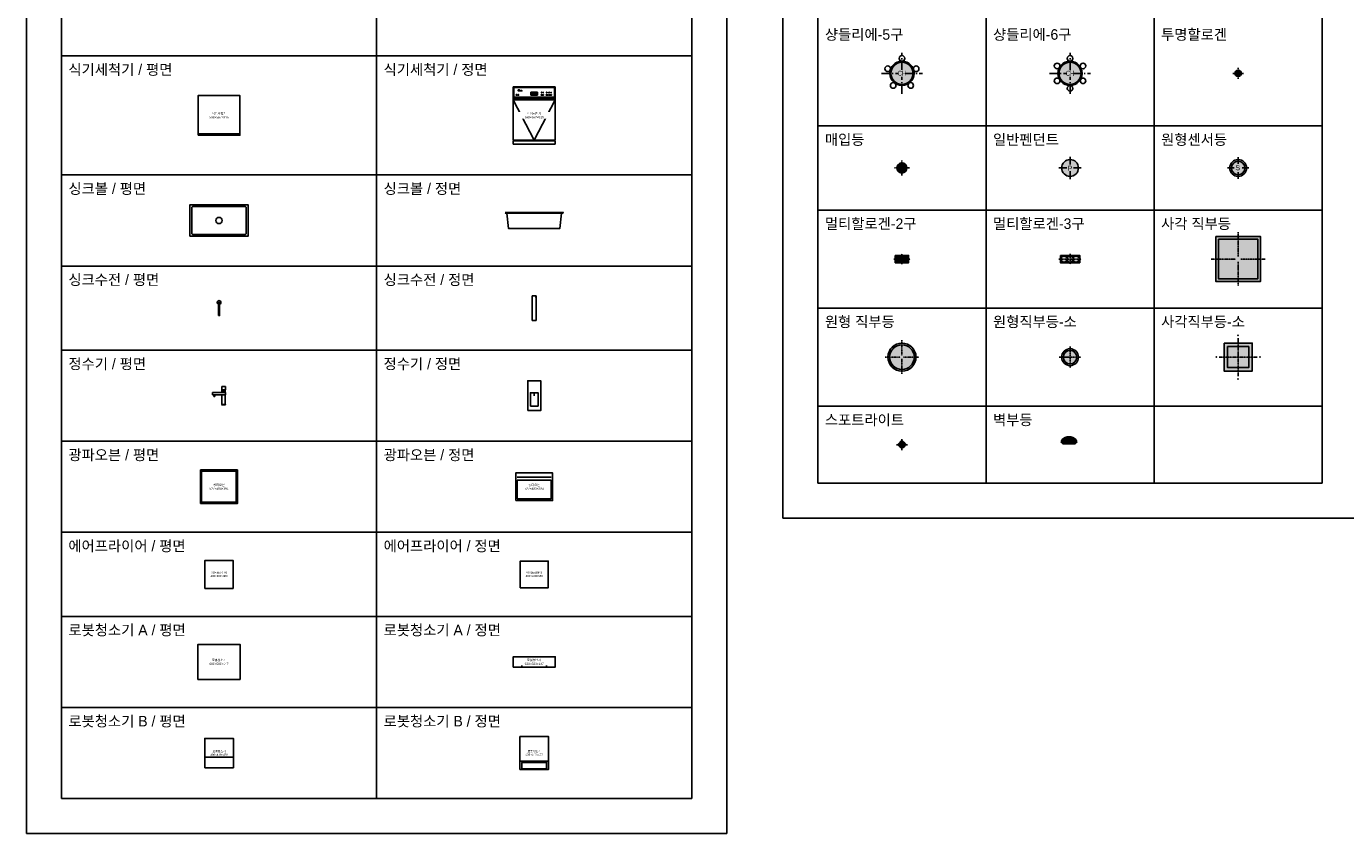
# Model space of a CAD drawing. Header units: millimetres. Extents: x 488786 to 747986, y 25193 to 95000.
# Tile 122 of 127: x 586200 to 605034, y 71900 to 83421. Entities that reach past the tile are written whole.
import ezdxf
from ezdxf.enums import TextEntityAlignment as Align

# ---------------------------------------------------------------- set-up
doc = ezdxf.new("R2010")
doc.units = ezdxf.units.MM
doc.linetypes.add('CEN', pattern=[25, 15, -4, 2, -4])
doc.layers.get('Defpoints').update_dxf_attribs({"color": 142})
for name, color, linetype in [('1. CEN', 9, 'CEN'), ('10. ETC', 251, 'Continuous'), ('13. TXT2', 43, 'Continuous'), ('25. 255', 255, 'Continuous'), ('6. FUR1', 181, 'Continuous')]:
    doc.layers.add(name, color=color, linetype=linetype)
doc.layers.add('7. FUR2', color=241, linetype='Continuous', lineweight=5)
doc.layers.add('A-텍스트', color=7, linetype='Continuous', lineweight=13)
doc.styles.add('YUHIHA_TEXT', font='Pretendard-Regular.ttf')

# ---------------------------------------------------------------- blocks, each defined once
blk = doc.blocks.new('YUHIHA_Lighting_Chandelier_5Light_Plan', base_point=(0, 25))
at = {"layer": '25. 255'}
h = blk.add_hatch(color=256, dxfattribs=at)
edge = h.paths.add_edge_path()
edge.add_arc((0, 0), 217, 0, 360)
h = blk.add_hatch(color=256, dxfattribs=at)
edge = h.paths.add_edge_path()
edge.add_arc((0, 0), 197, 0, 360)
at = {"layer": '1. CEN', "ltscale": 10}
for p, q in [((0, 60), (0, 367)), ((-367, 0), (-60, 0)), ((60, 0), (367, 0)), ((0, -367), (0, -60))]:
    blk.add_line(p, q, dxfattribs=at)
at = {"layer": '6. FUR1', "color": 241, "linetype": 'Continuous', "lineweight": -3}
for centre in [(0, 267), (-254, 82), (254, 82), (-157, -216), (157, -216)]:
    blk.add_circle(centre, 50, dxfattribs=at)
at = {"layer": '6. FUR1'}
for radius in [217, 197]:
    blk.add_circle((0, 0), radius, dxfattribs=at)
at = {"layer": 'Defpoints', "ltscale": 10}
for p in [(0, 387), (387, 0), (-387, 0), (0, -387)]:
    blk.add_point(p, dxfattribs=at)
at = {"layer": 'Defpoints'}
blk.add_point((0, 0), dxfattribs=at)
at = {"layer": '6. FUR1', "color": 241, "linetype": 'Continuous', "lineweight": -3, "style": 'YUHIHA_TEXT', "width": 0.7}
blk.add_text('CH', height=90, dxfattribs=at).set_placement((1, -44), align=Align.CENTER)
blk = doc.blocks.new('YUHIHA_Lighting_Chandelier_6Light_Plan', base_point=(0, 0))
at = {"layer": '25. 255'}
h = blk.add_hatch(color=256, dxfattribs=at)
edge = h.paths.add_edge_path()
edge.add_arc((0, 0), 217, 0, 360)
h = blk.add_hatch(color=256, dxfattribs=at)
edge = h.paths.add_edge_path()
edge.add_arc((0, 0), 197, 0, 360)
at = {"layer": '1. CEN', "ltscale": 10}
for p, q in [((0, 60), (0, 367)), ((-367, 0), (-60, 0)), ((60, 0), (367, 0)), ((0, -367), (0, -60))]:
    blk.add_line(p, q, dxfattribs=at)
at = {"layer": '6. FUR1', "color": 241, "linetype": 'Continuous', "lineweight": -3}
for centre in [(0, 267), (-231, 133), (231, 133), (-231, -133), (0, -267), (231, -133)]:
    blk.add_circle(centre, 50, dxfattribs=at)
at = {"layer": '6. FUR1'}
for radius in [217, 197]:
    blk.add_circle((0, 0), radius, dxfattribs=at)
at = {"layer": 'Defpoints', "ltscale": 10}
for p in [(0, 387), (387, 0), (-387, 0), (0, -387)]:
    blk.add_point(p, dxfattribs=at)
at = {"layer": 'Defpoints'}
blk.add_point((0, 0), dxfattribs=at)
at = {"layer": '6. FUR1', "color": 241, "linetype": 'Continuous', "lineweight": -3, "style": 'YUHIHA_TEXT', "width": 0.7}
blk.add_text('CH', height=90, dxfattribs=at).set_placement((1, -44), align=Align.CENTER)
blk = doc.blocks.new('YUHIHA_Lighting_Halogen_Clear_Plan')
at = {"layer": '25. 255'}
h = blk.add_hatch(color=256, dxfattribs=at)
edge = h.paths.add_edge_path()
edge.add_arc((0, 0), 50, 0, 360)
at = {"layer": '1. CEN'}
for p, q in [((-25, 0), (-85, 0)), ((0, 85), (0, 25)), ((85, 0), (25, 0)), ((0, -25), (0, -85))]:
    blk.add_line(p, q, dxfattribs=at)
at = {"layer": '6. FUR1'}
blk.add_circle((0, 0), 50, dxfattribs=at)
at = {"layer": '6. FUR1', "color": 241, "linetype": 'Continuous', "lineweight": -3}
blk.add_circle((0, 0), 10, dxfattribs=at)
at = {"layer": 'Defpoints', "ltscale": 10}
for p in [(-105, 0), (0, 105), (105, 0), (0, -105)]:
    blk.add_point(p, dxfattribs=at)
blk = doc.blocks.new('YUHIHA_Lighting_RecessedLight_Round_Plan', base_point=(0, 0))
at = {"layer": '25. 255'}
h = blk.add_hatch(color=256, dxfattribs=at)
edge = h.paths.add_edge_path()
edge.add_arc((0, 0), 75, 0, 360)
at = {"layer": '1. CEN'}
for p, q in [((-20, 0), (-110, 0)), ((0, 110), (0, 20)), ((110, 0), (20, 0)), ((0, -20), (0, -110))]:
    blk.add_line(p, q, dxfattribs=at)
at = {"layer": '6. FUR1'}
blk.add_circle((0, 0), 75, dxfattribs=at)
at = {"layer": '6. FUR1', "color": 241, "linetype": 'Continuous', "lineweight": -3}
blk.add_circle((0, 0), 60, dxfattribs=at)
at = {"layer": 'Defpoints', "ltscale": 10}
for p in [(-130, 0), (0, 130), (0, 0), (130, 0), (0, -130)]:
    blk.add_point(p, dxfattribs=at)
blk = doc.blocks.new('YUHIHA_Lighting_Pendant_Standard_Plan')
at = {"layer": '25. 255'}
h = blk.add_hatch(color=256, dxfattribs=at)
edge = h.paths.add_edge_path()
edge.add_arc((0, 0), 150, 0, 360)
at = {"layer": '1. CEN', "ltscale": 10}
for p, q in [((-200, 0), (-60, 0)), ((0, 60), (0, 200)), ((60, 0), (200, 0)), ((0, -200), (0, -60))]:
    blk.add_line(p, q, dxfattribs=at)
at = {"layer": '6. FUR1'}
blk.add_circle((0, 0), 150, dxfattribs=at)
at = {"layer": 'Defpoints', "ltscale": 10}
for p in [(0, 220), (220, 0), (-220, 0), (0, -220)]:
    blk.add_point(p, dxfattribs=at)
at = {"layer": 'Defpoints'}
blk.add_point((0, 0), dxfattribs=at)
at = {"layer": '6. FUR1', "color": 241, "linetype": 'Continuous', "lineweight": -3, "style": 'YUHIHA_TEXT', "width": 0.9}
blk.add_text('P', height=90, dxfattribs=at).set_placement((39, -50), align=Align.RIGHT)
blk = doc.blocks.new('YUHIHA_Lighting_SensorLight_Round_Plan', base_point=(0, 0))
at = {"layer": '25. 255'}
h = blk.add_hatch(color=256, dxfattribs=at)
edge = h.paths.add_edge_path()
edge.add_arc((0, 0), 125, 0, 360)
at = {"layer": '1. CEN', "ltscale": 10}
for p, q in [((0, 160), (0, 60)), ((-60, 0), (-160, 0)), ((0, -60), (0, -160)), ((160, 0), (60, 0))]:
    blk.add_line(p, q, dxfattribs=at)
at = {"layer": '6. FUR1'}
blk.add_circle((0, 0), 125, dxfattribs=at)
at = {"layer": '6. FUR1', "color": 241, "linetype": 'Continuous', "lineweight": -3}
blk.add_circle((0, 0), 100, dxfattribs=at)
at = {"layer": 'Defpoints', "ltscale": 10}
for p in [(0, 180), (-180, 0), (0, -180), (180, 0)]:
    blk.add_point(p, dxfattribs=at)
at = {"layer": 'Defpoints'}
blk.add_point((0, 0), dxfattribs=at)
at = {"layer": '6. FUR1', "color": 241, "linetype": 'Continuous', "lineweight": -3, "style": 'YUHIHA_TEXT', "width": 0.9}
blk.add_text('S', height=75, dxfattribs=at).set_placement((28, -34), align=Align.RIGHT)
blk = doc.blocks.new('YUHIHA_Lighting_Halogen_Multi2Head_Plan', base_point=(-21300, 50347))
at = {"layer": '25. 255'}
blk.add_hatch(color=256, dxfattribs=at).paths.add_polyline_path([(-21410, 50407), (-21190, 50407), (-21190, 50287), (-21410, 50287)])
at = {"layer": '1. CEN'}
for p, q in [((-21300, 50262), (-21300, 50432)), ((-21435, 50347), (-21165, 50347))]:
    blk.add_line(p, q, dxfattribs=at)
at = {"layer": '6. FUR1'}
blk.add_lwpolyline([(-21410, 50407), (-21190, 50407), (-21190, 50287), (-21410, 50287)], close=True, dxfattribs=at)
at = {"layer": '6. FUR1', "color": 241, "linetype": 'Continuous', "lineweight": -3}
blk.add_lwpolyline([(-21400, 50397), (-21200, 50397), (-21200, 50297), (-21400, 50297)], close=True, dxfattribs=at)
for centre in [(-21350, 50347), (-21250, 50347)]:
    blk.add_circle(centre, 50, dxfattribs=at)
at = {"layer": 'Defpoints'}
for p in [(-21300, 50452), (-21455, 50347), (-21300, 50347), (-21300, 50347), (-21300, 50242), (-21145, 50347)]:
    blk.add_point(p, dxfattribs=at)
blk = doc.blocks.new('YUHIHA_Lighting_Halogen_Multi3Head_Plan', base_point=(-21305, 49647))
at = {"layer": '25. 255'}
blk.add_hatch(color=256, dxfattribs=at).paths.add_polyline_path([(-21465, 49707), (-21145, 49707), (-21145, 49587), (-21465, 49587)])
at = {"layer": '1. CEN'}
for p, q in [((-21490, 49647), (-21120, 49647)), ((-21305, 49732), (-21305, 49562))]:
    blk.add_line(p, q, dxfattribs=at)
at = {"layer": '6. FUR1'}
blk.add_lwpolyline([(-21465, 49707), (-21145, 49707), (-21145, 49587), (-21465, 49587)], close=True, dxfattribs=at)
at = {"layer": '6. FUR1', "color": 241, "linetype": 'Continuous', "lineweight": -3}
blk.add_lwpolyline([(-21455, 49697), (-21155, 49697), (-21155, 49597), (-21455, 49597)], close=True, dxfattribs=at)
for centre in [(-21405, 49647), (-21305, 49647), (-21205, 49647)]:
    blk.add_circle(centre, 50, dxfattribs=at)
at = {"layer": 'Defpoints'}
for p in [(-21510, 49647), (-21305, 49752), (-21305, 49647), (-21100, 49647), (-21305, 49542)]:
    blk.add_point(p, dxfattribs=at)
blk = doc.blocks.new('YUHIHA_Lighting_SurfaceLight_Rectangular_Plan')
at = {"layer": '25. 255'}
blk.add_hatch(color=256, dxfattribs=at).paths.add_polyline_path([(-320, 320), (320, 320), (320, -320), (-320, -320)])
at = {"layer": '1. CEN'}
for p, q in [((0, 384), (0, 38.4)), ((-384, 0), (-38.4, 0)), ((38.4, 0), (384, 0)), ((0, -38.4), (0, -384))]:
    blk.add_line(p, q, dxfattribs=at)
at = {"layer": '6. FUR1'}
blk.add_lwpolyline([(-320, 320), (320, 320), (320, -320), (-320, -320)], close=True, dxfattribs=at)
at = {"layer": '6. FUR1', "color": 241, "linetype": 'Continuous', "lineweight": -3}
blk.add_lwpolyline([(-281.6, 281.6), (281.6, 281.6), (281.6, -281.6), (-281.6, -281.6)], close=True, dxfattribs=at)
at = {"layer": 'Defpoints'}
for p in [(0, 409.6), (-409.6, 0), (0, 0), (0, 0), (409.6, 0), (0, -409.6)]:
    blk.add_point(p, dxfattribs=at)
blk = doc.blocks.new('YUHIHA_Lighting_SurfaceLight_Round_Plan')
at = {"layer": '25. 255'}
h = blk.add_hatch(color=256, dxfattribs=at)
edge = h.paths.add_edge_path()
edge.add_arc((0, 0), 250, 0, 360)
at = {"layer": '1. CEN'}
for p, q in [((0, 300), (0, 30)), ((-300, 0), (-30, 0)), ((30, 0), (300, 0)), ((0, -30), (0, -300))]:
    blk.add_line(p, q, dxfattribs=at)
at = {"layer": '6. FUR1'}
blk.add_circle((0, 0), 250, dxfattribs=at)
at = {"layer": '6. FUR1', "color": 241, "linetype": 'Continuous', "lineweight": -3}
blk.add_circle((0, 0), 220, dxfattribs=at)
at = {"layer": 'Defpoints'}
for p in [(0, 320), (-320, 0), (0, 0), (320, 0), (0, -320)]:
    blk.add_point(p, dxfattribs=at)
blk = doc.blocks.new('YUHIHA_Lighting_SurfaceLight_Round_Small_Plan', base_point=(0, 0))
at = {"layer": '25. 255'}
h = blk.add_hatch(color=256, dxfattribs=at)
edge = h.paths.add_edge_path()
edge.add_arc((0, 0), 125, 0, 360)
at = {"layer": '1. CEN'}
for p, q in [((-160, 0), (160, 0)), ((0, 160), (0, -160))]:
    blk.add_line(p, q, dxfattribs=at)
at = {"layer": '6. FUR1'}
blk.add_circle((0, 0), 125, dxfattribs=at)
at = {"layer": '6. FUR1', "color": 241, "linetype": 'Continuous', "lineweight": -3}
blk.add_circle((0, 0), 100, dxfattribs=at)
at = {"layer": 'Defpoints'}
for p in [(-180, 0), (0, 180), (0, 0), (180, 0), (0, -180)]:
    blk.add_point(p, dxfattribs=at)
blk = doc.blocks.new('YUHIHA_Lighting_SurfaceLight_Rectangular_Small_Plan', base_point=(0, 0))
at = {"layer": '25. 255'}
blk.add_hatch(color=256, dxfattribs=at).paths.add_polyline_path([(-200, 200), (200, 200), (200, -200), (-200, -200)])
at = {"layer": '1. CEN'}
for points in [[(0, 270), (0, 270), (0, -270), (0, -270)], [(270, 0), (-270, 0), (-270, 0), (270, 0)]]:
    blk.add_lwpolyline(points, close=True, dxfattribs=at)
for p in [(0, 310), (-310, 0), (310, 0), (0, -310)]:
    blk.add_point(p, dxfattribs=at)
at = {"layer": '6. FUR1'}
blk.add_lwpolyline([(-200, 200), (200, 200), (200, -200), (-200, -200)], close=True, dxfattribs=at)
at = {"layer": '6. FUR1', "color": 241, "linetype": 'Continuous', "lineweight": -3}
blk.add_lwpolyline([(-150, 150), (150, 150), (150, -150), (-150, -150)], close=True, dxfattribs=at)
blk = doc.blocks.new('YUHIHA_Lighting_Spotlight_Plan', base_point=(0, 10))
at = {"layer": '25. 255'}
h = blk.add_hatch(color=256, dxfattribs=at)
edge = h.paths.add_edge_path()
edge.add_arc((0, 0), 50, 0, 360)
at = {"layer": '1. CEN'}
for p, q in [((-85, 0), (-21, 0)), ((0, 21), (0, 85)), ((85, 0), (21, 0)), ((0, -21), (0, -85))]:
    blk.add_line(p, q, dxfattribs=at)
at = {"layer": '6. FUR1', "color": 241, "linetype": 'Continuous', "lineweight": -3}
for p, q in [((0, 71), (-71, 0)), ((-71, 0), (-50, 0)), ((71, 0), (0, 71)), ((50, 0), (71, 0))]:
    blk.add_line(p, q, dxfattribs=at)
at = {"layer": '6. FUR1'}
blk.add_circle((0, 0), 50, dxfattribs=at)
at = {"layer": 'Defpoints'}
for p in [(-105, 0), (0, 105), (0, 0), (105, 0), (0, -105)]:
    blk.add_point(p, dxfattribs=at)
blk = doc.blocks.new('YUHIHA_Appliance_Dishwasher_Plan_Geometry')
at = {"layer": '10. ETC', "linetype": 'Continuous'}
blk.add_lwpolyline([(0, 0), (598, 0), (598, 567), (0, 567)], close=True, dxfattribs=at)
blk.add_lwpolyline([(0, 20), (598, 20)], dxfattribs=at)
at = {"layer": '10. ETC', "insert": (299, 283.5), "char_height": 32, "width": 508.3, "attachment_point": 5, "style": 'YUHIHA_TEXT', "bg_fill": 3, "box_fill_scale": 1.15, "bg_fill_color": 0, "bg_fill_transparency": 0}
blk.add_mtext('식기세척기\\P598×567×815', dxfattribs=at)
blk = doc.blocks.new('YUHIHA_Appliance_Dishwasher_Plan', base_point=(299, 284))
at = {"layer": '6. FUR1'}
blk.add_blockref('YUHIHA_Appliance_Dishwasher_Plan_Geometry', (0, 0), dxfattribs=at)
blk = doc.blocks.new('YUHIHA_Appliance_Dishwasher_Front_Geometry')
at = {"layer": '10. ETC', "linetype": 'Continuous'}
for p, q in [((0, 53), (0, 815)), ((598, 815), (0, 815)), ((0, 815), (0, 662)), ((590, 807), (8, 807)), ((8, 807), (8, 670)), ((590, 807), (590, 670)), ((598, 53), (598, 815)), ((598, 662), (0, 662)), ((598, 662), (0, 662)), ((598, 650), (0, 650)), ((598, 639), (0, 639)), ((0, 631), (299, 53)), ((0, 631), (598, 631)), ((0, 631), (598, 631)), ((590, 670), (8, 670)), ((251, 738), (347, 738)), ((251, 696), (251, 738)), ((251, 723), (347, 723)), ((251, 721), (347, 721)), ((251, 717), (347, 717)), ((251, 712), (347, 712)), ((251, 705), (347, 705)), ((251, 696), (347, 696)), ((299, 53), (598, 631)), ((347, 696), (347, 738)), ((0, 53), (598, 53)), ((0, 53), (598, 53))]:
    blk.add_line(p, q, dxfattribs=at)
for points in [[(71, 775), (71, 757), (88, 757), (88, 775)], [(0, 0), (598, 0), (598, 45), (0, 45)]]:
    blk.add_lwpolyline(points, close=True, dxfattribs=at)
for centre, major_axis in [((98, 760), (0, 2.42)), ((110, 760), (0, 2.42)), ((121, 760), (0, 2.42)), ((48, 700), (0, 7.56)), ((48, 700), (0, 6.88)), ((70, 700), (0, 7.56)), ((70, 700), (0, 6.88)), ((404, 700), (0, 7.56)), ((404, 736), (0, 3.02)), ((425, 700), (0, 7.56)), ((425, 736), (0, 3.02)), ((476, 700), (0, 7.56)), ((476, 736), (0, 3.02)), ((498, 700), (0, 7.56)), ((498, 736), (0, 3.02)), ((520, 700), (0, 7.56)), ((520, 736), (0, 3.02)), ((541, 700), (0, 7.56)), ((541, 736), (0, 3.02))]:
    blk.add_ellipse(centre, major_axis=major_axis, ratio=0.88416, dxfattribs=at)
at = {"layer": '10. ETC', "insert": (299, 408), "char_height": 32, "width": 508.3, "attachment_point": 5, "style": 'YUHIHA_TEXT', "bg_fill": 3, "box_fill_scale": 1.15, "bg_fill_color": 0, "bg_fill_transparency": 0}
blk.add_mtext('식기세척기\\P598×567×815', dxfattribs=at)
blk = doc.blocks.new('YUHIHA_Appliance_Dishwasher_Front', base_point=(299, 408))
at = {"layer": '6. FUR1'}
blk.add_blockref('YUHIHA_Appliance_Dishwasher_Front_Geometry', (0, 0), dxfattribs=at)
blk = doc.blocks.new('YUHIHA_Kitchen_Sink_Plan_Geometry')
at = {"layer": '10. ETC', "linetype": 'Continuous'}
for points in [[(0, 0), (830, 0), (830, 450), (0, 450)], [(785, 25), (788, 25), (790, 26), (793, 27), (795, 28), (797, 29), (799, 31), (801, 33), (802, 35), (803, 37), (804, 40), (805, 42), (805, 45), (805, 405), (805, 408), (804, 410), (803, 413), (802, 415), (801, 417), (799, 419), (797, 421), (795, 422), (793, 423), (790, 424), (788, 425), (785, 425), (45, 425), (42, 425), (40, 424), (37, 423), (35, 422), (33, 421), (31, 419), (29, 417), (28, 415), (27, 413), (26, 410), (25, 408), (25, 405), (25, 45), (25, 42), (26, 40), (27, 37), (28, 35), (29, 33), (31, 31), (33, 29), (35, 28), (37, 27), (40, 26), (42, 25), (45, 25)]]:
    blk.add_lwpolyline(points, close=True, dxfattribs=at)
at = {"layer": '10. ETC'}
blk.add_circle((415, 225), 44.5, dxfattribs=at)
blk = doc.blocks.new('YUHIHA_Kitchen_Sink_Plan', base_point=(415, 225))
at = {"layer": '6. FUR1'}
blk.add_blockref('YUHIHA_Kitchen_Sink_Plan_Geometry', (0, 0), dxfattribs=at)
blk = doc.blocks.new('YUHIHA_Kitchen_Sink_Front_Geometry')
at = {"layer": '10. ETC', "linetype": 'Continuous'}
blk.add_line((0, 220), (830, 220), dxfattribs=at)
blk.add_lwpolyline([(0, 230), (830, 230), (805, 220), (780, 0), (50, 0), (25, 220)], close=True, dxfattribs=at)
blk = doc.blocks.new('YUHIHA_Kitchen_Sink_Front', base_point=(415, 115))
at = {"layer": '6. FUR1'}
blk.add_blockref('YUHIHA_Kitchen_Sink_Front_Geometry', (0, 0), dxfattribs=at)
blk = doc.blocks.new('YUHIHA_Kitchen_Faucet_Plan_Geometry')
at = {"layer": '10. ETC', "linetype": 'Continuous'}
blk.add_lwpolyline([(19, 0), (35, 0), (35, 188.1), (19, 188.1)], close=True, dxfattribs=at)
for centre, radius in [((27, 188.1), 27), ((27, 8), 8)]:
    blk.add_circle(centre, radius, dxfattribs=at)
blk = doc.blocks.new('YUHIHA_Kitchen_Faucet_Plan', base_point=(27, 215))
at = {"layer": '6. FUR1'}
blk.add_blockref('YUHIHA_Kitchen_Faucet_Plan_Geometry', (0, 0), dxfattribs=at)
blk = doc.blocks.new('YUHIHA_Kitchen_Faucet_Front_Geometry')
at = {"layer": '10. ETC', "linetype": 'Continuous'}
blk.add_lwpolyline([(0, 0), (54, 0), (54, 350), (0, 350)], close=True, dxfattribs=at)
blk.add_lwpolyline([(0, 0), (0, 350), (43.2, 350), (54, 310), (54, 270)], dxfattribs=at)
blk = doc.blocks.new('YUHIHA_Kitchen_Faucet_Front', base_point=(27, 350))
at = {"layer": '6. FUR1'}
blk.add_blockref('YUHIHA_Kitchen_Faucet_Front_Geometry', (0, 0), dxfattribs=at)
blk = doc.blocks.new('YUHIHA_Appliance_WaterPurifier_Plan_Geometry')
at = {"layer": '10. ETC', "linetype": 'Continuous', "ltscale": 10}
for p, q in [((131, 264), (131, 215)), ((131, 264), (183, 264)), ((131, 215), (133, 215)), ((133, 176), (133, 215)), ((133, 215), (149, 215)), ((149, 215), (149, 190)), ((165, 215), (149, 215)), ((149, 190), (165, 190)), ((165, 215), (165, 190)), ((165, 215), (181, 215)), ((181, 176), (181, 215)), ((181, 215), (183, 215)), ((183, 215), (183, 264)), ((0, 176), (0, 146)), ((133, 176), (0, 176)), ((0, 146), (16, 146)), ((16, 146), (16, 122)), ((32, 146), (16, 146)), ((16, 122), (32, 122)), ((32, 146), (32, 122)), ((133, 146), (32, 146)), ((129, 2), (131, 4)), ((129, 0), (129, 2)), ((185, 0), (129, 0)), ((131, 4), (133, 4)), ((181, 176), (133, 176)), ((133, 4), (133, 146)), ((133, 146), (181, 146)), ((181, 4), (133, 4)), ((183, 176), (181, 176)), ((181, 4), (181, 146)), ((183, 146), (181, 146)), ((183, 4), (181, 4)), ((183, 176), (183, 146)), ((185, 2), (183, 4)), ((185, 0), (185, 2))]:
    blk.add_line(p, q, dxfattribs=at)
blk = doc.blocks.new('YUHIHA_Appliance_WaterPurifier_Plan', base_point=(92, 132))
at = {"layer": '6. FUR1'}
blk.add_blockref('YUHIHA_Appliance_WaterPurifier_Plan_Geometry', (0, 0), dxfattribs=at)
blk = doc.blocks.new('YUHIHA_Appliance_WaterPurifier_Front_Geometry')
at = {"layer": '10. ETC', "linetype": 'Continuous'}
blk.add_line((92.5, 254.4), (92.5, 212), dxfattribs=at)
for points in [[(0, 0), (185, 0), (185, 424), (0, 424)], [(37, 63.6), (148, 63.6), (148, 254.4), (37, 254.4)]]:
    blk.add_lwpolyline(points, close=True, dxfattribs=at)
blk = doc.blocks.new('YUHIHA_Appliance_WaterPurifier_Front', base_point=(92, 212))
at = {"layer": '6. FUR1'}
blk.add_blockref('YUHIHA_Appliance_WaterPurifier_Front_Geometry', (0, 0), dxfattribs=at)
blk = doc.blocks.new('YUHIHA_Appliance_ConvectionOven_Plan_Geometry')
at = {"layer": '10. ETC', "linetype": 'Continuous'}
for points in [[(0, 0), (527, 0), (527, 480), (0, 480)], [(15.81, 18), (511.19, 18), (511.19, 462), (15.81, 462)]]:
    blk.add_lwpolyline(points, close=True, dxfattribs=at)
at = {"layer": '10. ETC', "insert": (263.5, 240), "char_height": 32, "width": 447.95, "attachment_point": 5, "style": 'YUHIHA_TEXT', "bg_fill": 3, "box_fill_scale": 1.15, "bg_fill_color": 0, "bg_fill_transparency": 0}
blk.add_mtext('광파오븐\\P527×480×394', dxfattribs=at)
blk = doc.blocks.new('YUHIHA_Appliance_ConvectionOven_Plan', base_point=(264, 240))
at = {"layer": '6. FUR1'}
blk.add_blockref('YUHIHA_Appliance_ConvectionOven_Plan_Geometry', (0, 0), dxfattribs=at)
blk = doc.blocks.new('YUHIHA_Appliance_ConvectionOven_Front_Geometry')
at = {"layer": '10. ETC', "linetype": 'Continuous'}
blk.add_line((21, 335), (506, 335), dxfattribs=at)
for points in [[(0, 0), (527, 0), (527, 394), (0, 394)], [(21, 26), (506, 26), (506, 289), (21, 289)]]:
    blk.add_lwpolyline(points, close=True, dxfattribs=at)
at = {"layer": '10. ETC', "insert": (264, 197), "char_height": 32, "width": 447.95, "attachment_point": 5, "style": 'YUHIHA_TEXT', "bg_fill": 3, "box_fill_scale": 1.15, "bg_fill_color": 0, "bg_fill_transparency": 0}
blk.add_mtext('광파오븐\\P527×480×394', dxfattribs=at)
blk = doc.blocks.new('YUHIHA_Appliance_ConvectionOven_Front', base_point=(264, 197))
at = {"layer": '6. FUR1'}
blk.add_blockref('YUHIHA_Appliance_ConvectionOven_Front_Geometry', (0, 0), dxfattribs=at)
blk = doc.blocks.new('YUHIHA_Appliance_AirFryer_Plan_Geometry')
at = {"layer": '10. ETC', "linetype": 'Continuous'}
blk.add_lwpolyline([(0, 0), (400, 0), (400, 400), (0, 400)], close=True, dxfattribs=at)
at = {"layer": '10. ETC', "insert": (200, 200), "char_height": 28.57, "width": 340, "attachment_point": 5, "style": 'YUHIHA_TEXT', "bg_fill": 3, "box_fill_scale": 1.15, "bg_fill_color": 0, "bg_fill_transparency": 0}
blk.add_mtext('에어프라이어\\P400×400×380', dxfattribs=at)
blk = doc.blocks.new('YUHIHA_Appliance_AirFryer_Plan', base_point=(200, 200))
at = {"layer": '6. FUR1'}
blk.add_blockref('YUHIHA_Appliance_AirFryer_Plan_Geometry', (0, 0), dxfattribs=at)
blk = doc.blocks.new('YUHIHA_Appliance_AirFryer_Front_Geometry')
at = {"layer": '10. ETC', "linetype": 'Continuous'}
blk.add_lwpolyline([(0, 0), (400, 0), (400, 380), (0, 380)], close=True, dxfattribs=at)
at = {"layer": '10. ETC', "insert": (200, 190), "char_height": 28.57, "width": 340, "attachment_point": 5, "style": 'YUHIHA_TEXT', "bg_fill": 3, "box_fill_scale": 1.15, "bg_fill_color": 0, "bg_fill_transparency": 0}
blk.add_mtext('에어프라이어\\P400×400×380', dxfattribs=at)
blk = doc.blocks.new('YUHIHA_Appliance_AirFryer_Front', base_point=(200, 190))
at = {"layer": '6. FUR1'}
blk.add_blockref('YUHIHA_Appliance_AirFryer_Front_Geometry', (0, 0), dxfattribs=at)
blk = doc.blocks.new('YUHIHA_Appliance_RobotVacuum_A_Plan_Geometry')
at = {"layer": '10. ETC', "linetype": 'Continuous'}
blk.add_lwpolyline([(0, 0), (600, 0), (600, 500), (0, 500)], close=True, dxfattribs=at)
at = {"layer": '10. ETC', "insert": (300, 250), "char_height": 32, "width": 510, "attachment_point": 5, "style": 'YUHIHA_TEXT', "bg_fill": 3, "box_fill_scale": 1.15, "bg_fill_color": 0, "bg_fill_transparency": 0}
blk.add_mtext('로봇청소기\\P600×500×147', dxfattribs=at)
blk = doc.blocks.new('YUHIHA_Appliance_RobotVacuum_A_Plan', base_point=(300, 250))
at = {"layer": '6. FUR1'}
blk.add_blockref('YUHIHA_Appliance_RobotVacuum_A_Plan_Geometry', (0, 0), dxfattribs=at)
blk = doc.blocks.new('YUHIHA_Appliance_RobotVacuum_A_Front_Geometry')
at = {"layer": '10. ETC', "linetype": 'Continuous'}
for points in [[(0, 0), (600, 0), (600, 147), (0, 147)], [(125.5, 0), (474.5, 0), (474.5, 103), (125.5, 103)]]:
    blk.add_lwpolyline(points, close=True, dxfattribs=at)
at = {"layer": '10. ETC', "insert": (300, 73.5), "char_height": 32, "width": 510, "attachment_point": 5, "style": 'YUHIHA_TEXT', "bg_fill": 3, "box_fill_scale": 1.15, "bg_fill_color": 0, "bg_fill_transparency": 0}
blk.add_mtext('로봇청소기\\P600×500×147', dxfattribs=at)
blk = doc.blocks.new('YUHIHA_Appliance_RobotVacuum_A_Front', base_point=(300, 74))
at = {"layer": '6. FUR1'}
blk.add_blockref('YUHIHA_Appliance_RobotVacuum_A_Front_Geometry', (0, 0), dxfattribs=at)
blk = doc.blocks.new('YUHIHA_Appliance_RobotVacuum_B_Plan_Geometry')
at = {"layer": '10. ETC', "linetype": 'Continuous'}
blk.add_lwpolyline([(0, 0), (409, 0), (409, 419), (0, 419)], close=True, dxfattribs=at)
blk.add_lwpolyline([(0, 150), (409, 150)], dxfattribs=at)
at = {"layer": '10. ETC', "insert": (204.5, 209.5), "char_height": 29.214, "width": 347.65, "attachment_point": 5, "style": 'YUHIHA_TEXT', "bg_fill": 3, "box_fill_scale": 1.15, "bg_fill_color": 0, "bg_fill_transparency": 0}
blk.add_mtext('로봇청소기\\P409×419×470', dxfattribs=at)
blk = doc.blocks.new('YUHIHA_Appliance_RobotVacuum_B_Plan', base_point=(204, 210))
at = {"layer": '6. FUR1'}
blk.add_blockref('YUHIHA_Appliance_RobotVacuum_B_Plan_Geometry', (0, 0), dxfattribs=at)
blk = doc.blocks.new('YUHIHA_Appliance_RobotVacuum_B_Front_Geometry')
at = {"layer": '10. ETC', "linetype": 'Continuous'}
for points in [[(0, 0), (409, 0), (409, 470), (0, 470)], [(29.5, 10), (379.5, 10), (379.5, 100), (29.5, 100)]]:
    blk.add_lwpolyline(points, close=True, dxfattribs=at)
blk.add_lwpolyline([(0, 118), (409, 118)], dxfattribs=at)
at = {"layer": '10. ETC', "insert": (204.5, 235), "char_height": 29.214, "width": 347.65, "attachment_point": 5, "style": 'YUHIHA_TEXT', "bg_fill": 3, "box_fill_scale": 1.15, "bg_fill_color": 0, "bg_fill_transparency": 0}
blk.add_mtext('로봇청소기\\P409×419×470', dxfattribs=at)
blk = doc.blocks.new('YUHIHA_Appliance_RobotVacuum_B_Front', base_point=(204, 235))
at = {"layer": '6. FUR1'}
blk.add_blockref('YUHIHA_Appliance_RobotVacuum_B_Front_Geometry', (0, 0), dxfattribs=at)
blk = doc.blocks.new('YUHIHA_Lighting_BalconyWallLight_Plan')
at = {"layer": '25. 255'}
h = blk.add_hatch(color=256, dxfattribs=at)
h.dxf.hatch_style = 1
edge = h.paths.add_edge_path()
edge.add_ellipse((0, 16), major_axis=(110, 0), ratio=0.763636, start_angle=0, end_angle=180)
edge.add_line((-110, 16), (-90, 16))
edge.add_line((-90, 16), (-90, 0))
edge.add_line((-90, 0), (90, 0))
edge.add_line((90, 0), (90, 16))
edge.add_line((90, 16), (110, 16))
at = {"layer": '6. FUR1'}
for p, q in [((-110, 16), (-90, 16)), ((90, 16), (110, 16))]:
    blk.add_line(p, q, dxfattribs=at)
blk.add_lwpolyline([(-90, 16), (-90, 0), (90, 0), (90, 16)], dxfattribs=at)
blk.add_ellipse((0, 16), major_axis=(110, 0), ratio=0.763636, start_param=0, end_param=3.141593, dxfattribs=at)
at = {"layer": '7. FUR2'}
blk.add_line((-100, 20), (100, 20), dxfattribs=at)
blk.add_ellipse((0, 20), major_axis=(100, 0), ratio=0.7, start_param=0, end_param=3.141593, dxfattribs=at)

msp = doc.modelspace()

# ---------------------------------------------------------------- linework, layer by layer
at = {"layer": '10. ETC'}
for p, q in [((586200, 95000), (586200, 71900)), ((596200, 95000), (596200, 71900)), ((597000, 76400), (597000, 95000)), ((586700, 92500), (586700, 72400)), ((591200, 92500), (591200, 72400)), ((595700, 92500), (595700, 72400)), ((597500, 92500), (597500, 76900)), ((599900, 92500), (599900, 76900)), ((602300, 92500), (602300, 76900)), ((604700, 92500), (604700, 76900)), ((586700, 83000), (595700, 83000)), ((597500, 82000), (604700, 82000)), ((586700, 81300), (595700, 81300)), ((597500, 80800), (604700, 80800)), ((586700, 80000), (595700, 80000)), ((597500, 79400), (604700, 79400)), ((586700, 78800), (595700, 78800)), ((597500, 78000), (604700, 78000)), ((586700, 77500), (595700, 77500)), ((597500, 76900), (604700, 76900)), ((597000, 76400), (610400, 76400)), ((586700, 76200), (595700, 76200)), ((586700, 75000), (595700, 75000)), ((586700, 73700), (595700, 73700)), ((586700, 72400), (595700, 72400)), ((586200, 71900), (596200, 71900))]:
    msp.add_line(p, q, dxfattribs=at)

# ---------------------------------------------------------------- block references
for name, p, xscale, yscale, zscale in [('YUHIHA_Lighting_Chandelier_5Light_Plan', (598700, 82770.4), 0.8000000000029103, 0.8000000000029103, 0.8000000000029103), ('YUHIHA_Lighting_Chandelier_6Light_Plan', (601100, 82750), 0.8000000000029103, 0.8000000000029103, 0.8000000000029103), ('YUHIHA_Lighting_Halogen_Clear_Plan', (603500, 82750), 0.9142857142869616, 0.9142857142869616, 0.9142857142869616), ('YUHIHA_Lighting_Pendant_Standard_Plan', (601100, 81400), 0.8000000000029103, 0.8000000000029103, 0.8000000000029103), ('YUHIHA_Lighting_SensorLight_Round_Plan', (603500, 81400), 0.9599999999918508, 0.9599999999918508, 0.9599999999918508), ('YUHIHA_Lighting_RecessedLight_Round_Plan', (598700, 81400), 0.9599999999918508, 0.9599999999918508, 0.9599999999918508), ('YUHIHA_Lighting_Halogen_Multi2Head_Plan', (598700, 80100), 0.8666666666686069, 0.8666666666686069, 0.8666666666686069), ('YUHIHA_Lighting_Halogen_Multi3Head_Plan', (601100, 80100), 0.8666666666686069, 0.8666666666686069, 0.8666666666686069), ('YUHIHA_Lighting_SurfaceLight_Round_Plan', (598700, 78700), 0.8000000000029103, 0.8000000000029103, 0.8000000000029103), ('YUHIHA_Lighting_SurfaceLight_Round_Small_Plan', (601100, 78700), 0.9599999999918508, 0.9599999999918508, 0.9599999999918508), ('YUHIHA_Lighting_Spotlight_Plan', (598700, 77459.5), 0.9142857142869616, 0.9142857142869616, 0.9142857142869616)]:
    msp.add_blockref(name, p, dxfattribs=dict(xscale=xscale, yscale=yscale, zscale=zscale))
for name, p in [('YUHIHA_Lighting_SurfaceLight_Rectangular_Plan', (603500, 80100)), ('YUHIHA_Lighting_SurfaceLight_Rectangular_Small_Plan', (603500, 78700)), ('YUHIHA_Lighting_BalconyWallLight_Plan', (601084.9, 77464.9))]:
    msp.add_blockref(name, p)
for name, p in [('YUHIHA_Appliance_Dishwasher_Front', (593450, 82150)), ('YUHIHA_Appliance_Dishwasher_Plan', (588950, 82150)), ('YUHIHA_Kitchen_Sink_Plan', (588950, 80650)), ('YUHIHA_Kitchen_Sink_Front', (593450, 80650)), ('YUHIHA_Kitchen_Faucet_Plan', (588950, 79507.6)), ('YUHIHA_Kitchen_Faucet_Front', (593450, 79575)), ('YUHIHA_Appliance_WaterPurifier_Front', (593450, 78150)), ('YUHIHA_Appliance_WaterPurifier_Plan', (588950, 78150)), ('YUHIHA_Appliance_ConvectionOven_Plan', (588950, 76850)), ('YUHIHA_Appliance_ConvectionOven_Front', (593450, 76850)), ('YUHIHA_Appliance_AirFryer_Plan', (588950, 75600)), ('YUHIHA_Appliance_AirFryer_Front', (593450, 75600)), ('YUHIHA_Appliance_RobotVacuum_A_Plan', (588950, 74350)), ('YUHIHA_Appliance_RobotVacuum_A_Front', (593450, 74350)), ('YUHIHA_Appliance_RobotVacuum_B_Front', (593450, 73050)), ('YUHIHA_Appliance_RobotVacuum_B_Plan', (588950, 73050))]:
    msp.add_blockref(name, p, dxfattribs=at)

# ---------------------------------------------------------------- texts
at = {"layer": '13. TXT2', "color": 7, "insert": (600000, 77880), "char_height": 150, "width": 2200, "attachment_point": 1, "style": 'YUHIHA_TEXT'}
msp.add_mtext('벽부등', dxfattribs=at)
at = {"layer": 'A-텍스트', "char_height": 150, "attachment_point": 1, "style": 'YUHIHA_TEXT'}
for s, insert, width in [('\\pxql;샹들리에-5구', (597600, 83380), 2200), ('\\pxql;샹들리에-6구', (600000, 83380), 2200), ('\\pxql;투명할로겐', (602400, 83380), 2200), ('식기세척기 / 평면', (586800, 82880), 4300), ('식기세척기 / 정면', (591300, 82880), 4300), ('\\pxql;매입등', (597600, 81880), 2200), ('\\pxql;일반펜던트', (600000, 81880), 2200), ('\\pxql;원형센서등', (602400, 81880), 2200), ('싱크볼 / 평면', (586800, 81180), 4300), ('싱크볼 / 정면', (591300, 81180), 4300), ('\\pxql;멀티할로겐-2구', (597600, 80680), 2200), ('\\pxql;멀티할로겐-3구', (600000, 80680), 2200), ('\\pxql;사각 직부등', (602400, 80680), 2200), ('싱크수전 / 평면', (586800, 79880), 4300), ('싱크수전 / 정면', (591300, 79880), 4300), ('\\pxql;원형 직부등', (597600, 79280), 2200), ('\\pxql;원형직부등-소', (600000, 79280), 2200), ('\\pxql;사각직부등-소', (602400, 79280), 2200), ('정수기 / 평면', (586800, 78680), 4300), ('정수기 / 정면', (591300, 78680), 4300), ('\\pxql;스포트라이트', (597600, 77880), 2200), ('광파오븐 / 평면', (586800, 77380), 4300), ('광파오븐 / 정면', (591300, 77380), 4300), ('에어프라이어 / 평면', (586800, 76080), 4300), ('에어프라이어 / 정면', (591300, 76080), 4300), ('로봇청소기 A / 평면', (586800, 74880), 4300), ('로봇청소기 A / 정면', (591300, 74880), 4300), ('로봇청소기 B / 평면', (586800, 73580), 4300), ('로봇청소기 B / 정면', (591300, 73580), 4300)]:
    msp.add_mtext(s, dxfattribs=dict(at, insert=insert, width=width))

doc.saveas('drawing.dxf')
